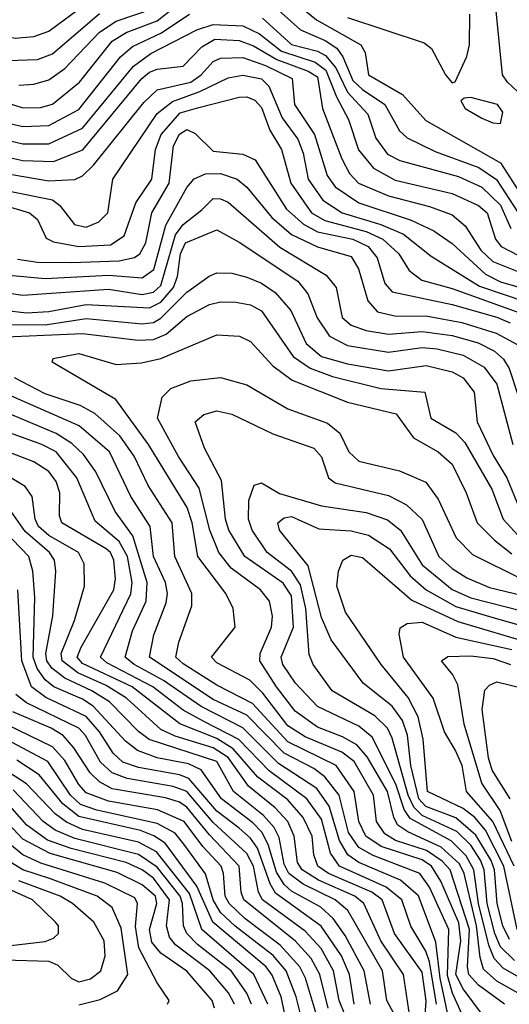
# Model space of a CAD drawing. Extents: x 501367 to 657802, y 482273 to 547541.
# Tile 210 of 256: x 563777 to 565088, y 537415 to 540052. Entities that reach past the tile are written whole.
import ezdxf

# ---------------------------------------------------------------- set-up
doc = ezdxf.new("R2010")
doc.units = 0

msp = doc.modelspace()

# ---------------------------------------------------------------- linework, layer by layer
at = {"layer": '0CON20XD'}
for points in [[(565137.4, 539835), (565083.3, 539885), (565070.5, 539905), (565052.4, 540085), (565031.5, 540165), (565018.2, 540185), (564925, 540262.7), (564905.7, 540295), (564896.4, 540345), (564906.4, 540385), (564962.7, 540465), (565005, 540567.5), (565089.7, 540710.3)], [(563717.8, 539837.8), (563785, 539816), (563832.5, 539817.5), (563865, 539825.9), (563937.6, 539885), (564025, 539995.1), (564062.2, 540017.8), (564145, 540049.2), (564225, 540113.2)], [(564495.2, 540115.2), (564572.2, 540052.2), (564691.1, 539985), (564702.3, 539965), (564711.7, 539905), (564802.4, 539852.4), (564865, 539782.7), (565065, 539669.4), (565145, 539544.3)], [(563595, 540085.8), (563665, 540032.6), (563715, 540012.4), (563765, 540002.7), (563815, 540007.3), (563855, 540022.1), (563953.9, 540095)], [(563775, 539877), (563815, 539879.8), (563855, 539891.7), (563898, 539922), (563990.9, 540019.1), (564035, 540048.7), (564135, 540082.7)], [(564462.5, 540085), (564528.8, 540025), (564595, 539996.8), (564626.3, 539976.3), (564642.8, 539952.8), (564669.4, 539889.4), (564695, 539865.1), (564755.2, 539825), (564794.2, 539755), (564815, 539735.7), (564889.7, 539699.7), (565006.7, 539656.7), (565054.1, 539624.1), (565135, 539499.6)], [(563295.8, 539894.2), (563455, 539908.9), (563496.8, 539906.8), (563575, 539874.6), (563665, 539814.6), (563735, 539778.3), (563785, 539766.3), (563855, 539768.7), (563935, 539811.7), (564047.3, 539952.7), (564079.1, 539980.9), (564155, 540016.7), (564232.3, 540067.7)], [(563745, 539943.3), (563825, 539945.5), (563865, 539960.8), (563990.8, 540069.2)], [(564427, 540057), (564505, 539986), (564575, 539968.1), (564596.3, 539956.3), (564623.7, 539923.7), (564655, 539858.5), (564709.6, 539799.6), (564731, 539735), (564762.5, 539692.5), (564795, 539675.4), (564952.2, 539632.2), (565015, 539603.6), (565065, 539555.7), (565093, 539493)], [(564655, 540058.4), (564860.8, 539990.8), (564880, 539975), (564917.5, 539905), (564935, 539883.3), (564943.6, 539886.4), (564975, 539954), (564982.1, 539985), (564982.4, 540067.6)], [(563721.3, 539735), (563785, 539720.1), (563855, 539720.4), (563945, 539761.9), (564082, 539928), (564128.3, 539961.7), (564251.1, 540025), (564295, 540040), (564375, 540036.1), (564419.5, 540015), (564478.3, 539968.3), (564568.9, 539938.9), (564597.3, 539917.3), (564625.5, 539845.5), (564657.4, 539785), (564684.3, 539704.3), (564724.3, 539655), (564783, 539623), (564935, 539586.5), (565005.7, 539555), (565028.9, 539535), (565051.6, 539465), (565066.7, 539445), (565183.9, 539383.9)], [(563711.8, 539691.8), (563785, 539675.1), (563867.4, 539672.6), (563946.1, 539703.9), (564104, 539895), (564125, 539911.6), (564145, 539920.2), (564215, 539928), (564265, 539979.8), (564300, 540000), (564365, 539997.2), (564402.9, 539982.9), (564466, 539946), (564549.4, 539915), (564575, 539899.7), (564588.1, 539815), (564640.1, 539680.1), (564660.6, 539640.6), (564684.8, 539615), (564765, 539580.7), (564875, 539552.4), (564935, 539530.2), (564970.5, 539500.5), (565012.6, 539435), (565044.1, 539405), (565151.8, 539361.8)], [(563725, 539642.9), (563855, 539621.2), (563925, 539624.7), (563945, 539633.8), (563975, 539663.1), (564109.3, 539830.7), (564145, 539864.2), (564235, 539885.5), (564262.8, 539905), (564295, 539940.2), (564315, 539949.7), (564375, 539950.8), (564435, 539929.7), (564506.7, 539895), (564512.9, 539825), (564566.9, 539745), (564600.5, 539635), (564622.1, 539605), (564685, 539561.7), (564825.7, 539515.7), (564886.6, 539486.6), (564935, 539453.1), (565025, 539370.8), (565065, 539350), (565145, 539327.3)], [(563745, 539594), (563865, 539569.7), (563884.2, 539555), (563923.8, 539503.8), (563955, 539496.6), (563989.3, 539510.7), (564013.5, 539535), (564026.3, 539625), (564145, 539800.9), (564186.2, 539833.8), (564259.9, 539860.1), (564335, 539897.1), (564375, 539903.6), (564425, 539894.2), (564444.7, 539874.7), (564479.7, 539789.7), (564522.1, 539732.1), (564536.1, 539695), (564549.9, 539625), (564588.7, 539568.7), (564640.5, 539535), (564744.1, 539504.1), (564805, 539477.6), (564878.9, 539418.9), (565008.4, 539338.4), (565135, 539295.8)], [(563665, 539576.4), (563803.1, 539535), (563825, 539517.1), (563847.6, 539467.6), (563867.3, 539457.3), (563935.3, 539445.3), (564020.6, 539449.4), (564056.6, 539473.4), (564087.9, 539562.1), (564130.9, 539625), (564140.6, 539705), (564155.6, 539745), (564207.2, 539802.8), (564257.3, 539817.3), (564365, 539845.4), (564385, 539846), (564407.3, 539837.3), (564425, 539817.4), (564446.9, 539756.9), (564478, 539705), (564503.2, 539615), (564559, 539535), (564594.8, 539514.8), (564704.8, 539484.8), (564749.7, 539465), (564792.3, 539425), (564820.4, 539380.4), (564854.4, 539354.4), (564935, 539332.7), (565123.9, 539265)], [(565065, 539774.2), (565070.9, 539805), (565057.3, 539825), (564985, 539844.4), (564967.5, 539842.5), (564958.8, 539835), (564970, 539815), (565015, 539788.5), (565044, 539776), (565065, 539774.2)], [(563771.4, 539411.4), (563825, 539403), (563915, 539402.4), (564043.2, 539406.8), (564084.6, 539415.4), (564098.8, 539425), (564115.1, 539455), (564131.4, 539535), (564177.2, 539615), (564188.7, 539715), (564205, 539745.5), (564225, 539758.2), (564247.4, 539747.4), (564295, 539700.3), (564375, 539692.2), (564407.5, 539677.5), (564491.9, 539545), (564536.9, 539505), (564575, 539484.5), (564669.7, 539465), (564710.2, 539445), (564734.6, 539415), (564755, 539346.1), (564775, 539323.2), (564935, 539289.7), (565055, 539256), (565090.4, 539240.4)], [(563748, 539368), (563845, 539359.5), (564015, 539368.6), (564105, 539360.7), (564136.3, 539383.7), (564168.1, 539501.9), (564225, 539603.4), (564244, 539626), (564275, 539640), (564315, 539640.7), (564359.7, 539625), (564385, 539604.3), (564452.8, 539522.8), (564505, 539477), (564575, 539443.9), (564665, 539418.1), (564684.8, 539385), (564709.7, 539299.7), (564735, 539269.8), (564785, 539258.5), (564865, 539259.1), (564961.4, 539241.4), (565053.1, 539213.1), (565111.6, 539181.6)], [(563675, 539330.8), (563785, 539314.4), (564015, 539330.7), (564105, 539316.2), (564135, 539322.4), (564155, 539340.6), (564194.2, 539475.8), (564215, 539504.1), (564265, 539543.2), (564295, 539573.1), (564315, 539572.9), (564335, 539563.7), (564473.4, 539443.4), (564597.9, 539367.9), (564624.8, 539335), (564641.2, 539255), (564665, 539233.9), (564705, 539219.6), (564765, 539209.9), (564855, 539217), (564935, 539206.7), (565005, 539187.3), (565048.7, 539165), (565073.2, 539143.2), (565088.5, 539118.5), (565112.5, 539045)], [(563675, 539281.7), (563795, 539267.7), (563855, 539271.1), (563955, 539289.7), (564125, 539280.8), (564155, 539295.5), (564188.9, 539335), (564199.3, 539365), (564207.4, 539425), (564221.1, 539455), (564305, 539490), (564365, 539456.9), (564521.8, 539351.8), (564548.6, 539318.6), (564574, 539254)], [(563706.1, 539236.1), (563845, 539235.2), (563955, 539251.9), (564105, 539237.9), (564135, 539241.6), (564155, 539252.7), (564225, 539322.4), (564284.1, 539365.9), (564305, 539374.7), (564345, 539373.3), (564385, 539363), (564425, 539346.8), (564461.3, 539321.3), (564503.6, 539273.6), (564544.8, 539185), (564585, 539150), (564655, 539130.3), (564765, 539111.9), (564865.8, 539125.8), (564935, 539109.4), (564965, 539093), (564994.8, 539055), (565002.8, 538975), (565045.5, 538885.5), (565082.3, 538825), (565115.1, 538745)], [(563699.2, 539200.8), (563945, 539212), (564094.2, 539194.2), (564135, 539196), (564169.5, 539210.5), (564225, 539257.3), (564285, 539289.2), (564315, 539296.8), (564356, 539296), (564395, 539288.3), (564425, 539272.8), (564509.9, 539149.9), (564555, 539119.2), (564615, 539096.9), (564744.4, 539064.5), (564862.5, 539055), (564878.5, 538985), (564945, 538945.9), (564969.5, 538919.5), (565041.9, 538795), (565071.9, 538715), (565111.6, 538671.6)], [(564574, 539254), (564606.8, 539205), (564655, 539179.6), (564765, 539161.5), (564855, 539174), (564895, 539170.6), (564965, 539153.8), (565021.5, 539121.5), (565055, 539076), (565098, 538915)], [(565075.7, 537415), (565006.2, 537466.2), (564980.1, 537495), (564976.2, 537515), (564981.9, 537615), (564930.2, 537775), (564908.5, 537798.4), (564867.1, 537827.1), (564783.8, 537853.8), (564755, 537871.5), (564733, 537905), (564724.6, 537975), (564672.6, 538065), (564640.1, 538090.1), (564541.9, 538131.9), (564495, 538161.2), (564428.7, 538248.7), (564393.7, 538283.7), (564305, 538330), (564291.2, 538345), (564353.8, 538425), (564348.4, 538475), (564329.2, 538515), (564254.5, 538614.5), (564239.2, 538705), (564225.8, 538745.8), (564121.8, 538915), (564034.9, 539034.9), (563863.8, 539135), (563866.7, 539145), (563935, 539158.7), (564035, 539128.9), (564102.9, 539132.9), (564155.5, 539145), (564305, 539208.1), (564366.2, 539205), (564395, 539190.9), (564454.9, 539124.9), (564506.5, 539086.5), (564655, 539028.1), (564785, 538997.1), (564832.3, 538932.3), (564897.5, 538895), (564935, 538861.8), (564973.2, 538785), (565002.8, 538705), (565048.4, 538658.4), (565095, 538621.5)], [(564982.6, 537342.6), (564936.4, 537445), (564922.5, 537492.5), (564926.5, 537615), (564875, 537728.9), (564848.8, 537765), (564723.4, 537813.4), (564685.4, 537835.4), (564658, 537875), (564632.7, 537975), (564594.4, 538024.4), (564565, 538046.5), (564485, 538087.5), (564385, 538189.6), (564295, 538231.8), (564124.8, 538345), (564136.6, 538405), (564169.5, 538490.5), (564172.7, 538515), (564168, 538545), (564135.3, 538615), (564126.4, 538695), (564075.1, 538775.1), (564017.6, 538895), (563936.2, 538965), (563665, 539082.9)], [(565016.8, 537386.8), (564965, 537456.4), (564945.1, 537495), (564958.2, 537585), (564953.4, 537633.4), (564905.2, 537745.2), (564880, 537785), (564855, 537801.7), (564745, 537837.9), (564703.9, 537865), (564685.1, 537904.9), (564672.8, 537985), (564624.3, 538054.3), (564495, 538117.7), (564401, 538221), (564305, 538269.7), (564215, 538326.7), (564195.6, 538345), (564203.3, 538385), (564237.9, 538482.1), (564237.8, 538515), (564192.4, 538615), (564185.5, 538705), (564120.8, 538805), (564083.2, 538883.2), (564045, 538938), (563978, 538998), (563939.4, 539019.4), (563845, 539050), (563762.9, 539092.9)], [(565147.2, 537425), (565055, 537476.9), (565019.5, 537509.5), (565010.4, 537540.4), (565000.8, 537625), (564967.5, 537765), (564955, 537791.4), (564905.7, 537835.7), (564816.7, 537876.7), (564790, 537895), (564779.1, 537915), (564761.8, 537985), (564708.1, 538078.1), (564680.1, 538110.1), (564641.4, 538131.4), (564575, 538157.5), (564515, 538200), (564464.6, 538265), (564420.6, 538335), (564420.9, 538355), (564451.9, 538425), (564454, 538455), (564446.1, 538495), (564421.6, 538525), (564343.7, 538583.7), (564310.2, 538625), (564286.2, 538685), (564257.8, 538797.8), (564202.3, 538882.3), (564146, 538985), (564158.4, 539041.6), (564181.5, 539065), (564235, 539085.2), (564315, 539093.7), (564385, 539074.2), (564495, 539010), (564601.6, 538971.6), (564634.5, 538944.5), (564658.6, 538895), (564685, 538870.3), (564794.2, 538844.2), (564865, 538813.5), (564898.2, 538768.2), (564946, 538665), (564989.7, 538619.7), (565125, 538553.1)], [(564954, 537245), (564903.6, 537485), (564891.3, 537581.3), (564845, 537705.5), (564797.2, 537747.2), (564685, 537794.5), (564655.8, 537815.8), (564634, 537854), (564605.7, 537945.7), (564572.8, 537992.8), (564470.1, 538060.1), (564375, 538155.3), (564262.7, 538212.7), (564162.1, 538282.1), (564083.5, 538325), (564059.4, 538345), (564079, 538415), (564116.1, 538495), (564118.4, 538545), (564080.3, 538670.3), (564033.1, 538735), (563981.2, 538841.2), (563947.8, 538887.8), (563917.1, 538917), (563875, 538943.9), (563648.5, 539038.5)], [(564893.3, 537415), (564875, 537528.8), (564865, 537557.5), (564824.5, 537624.5), (564800.6, 537695), (564758.8, 537728.8), (564633.3, 537785), (564609.7, 537819.7), (564585, 537911.3), (564545.9, 537965), (564445, 538040.2), (564364, 538124), (564271.9, 538171.9), (564215, 538202.6), (564133.8, 538265), (564010, 538330), (563993.8, 538345), (564075.1, 538514.9), (564078.2, 538545), (564065.9, 538615), (564043.1, 538655), (563979.2, 538709.2), (563929.8, 538825), (563874.6, 538894.6), (563835.9, 538915), (563595, 539000.9)], [(565145, 537469.8), (565071.7, 537511.7), (565048, 537538), (565033.3, 537573.4), (565005.9, 537685), (564993.7, 537775), (564972.7, 537812.7), (564932.8, 537852.8), (564823, 537913), (564807, 537937), (564784.3, 538004.3), (564720.9, 538130.9), (564685, 538159.9), (564575, 538212.6), (564516, 538275), (564481.9, 538325), (564477, 538345), (564510.6, 538425), (564505, 538509.2), (564482.7, 538542.7), (564379.8, 538615), (564337.4, 538685), (564327.9, 538715), (564317.9, 538817.9), (564272.4, 538905), (564247.3, 538975), (564270, 538995), (564305, 539004.8), (564345, 538995.7), (564385.9, 538975.9), (564455, 538943), (564565, 538904.7), (564585, 538881.9), (564603.9, 538825), (564621.7, 538811.7), (564765, 538777.6), (564813.3, 538753.3), (564855, 538713.4), (564900, 538615), (564935, 538582.6), (564975, 538557.1), (565035, 538531.9), (565225.9, 538485.9)], [(564859.8, 537335), (564865.9, 537424.1), (564855, 537500.9), (564781.4, 537605), (564748.1, 537695), (564720.3, 537715), (564604.5, 537765), (564575.9, 537785), (564565.3, 537815), (564560.8, 537865), (564536.3, 537915), (564495, 537962.5), (564415, 538023.3), (564349.1, 538099.1), (564305, 538127), (564206.2, 538166.2), (564078, 538265), (563945, 538328.1), (563930.7, 538345), (563941.5, 538371.5), (564029, 538525), (564033.8, 538555), (564029, 538605), (564020.3, 538625), (564008.3, 538635), (563889.7, 538705), (563883.3, 538723.3), (563884.8, 538785), (563875.1, 538815.1), (563855, 538842.4), (563815, 538867.7), (563705, 538910.5)], [(564842.3, 537245), (564805.1, 537495), (564744.7, 537585), (564699.1, 537685), (564674.8, 537705), (564577.5, 537747.5), (564533.8, 537775), (564521.1, 537795), (564512.3, 537865), (564494.9, 537904.9), (564461, 537941), (564389.5, 537999.5), (564335, 538075.9), (564295, 538102.1), (564193.4, 538133.4), (564155, 538151.5), (564063.1, 538235), (564008.9, 538268.9), (563932.6, 538302.6), (563890.5, 538335), (563887.8, 538355), (563923.4, 538443.4), (563950.9, 538535), (563950, 538595), (563934.4, 538625), (563855, 538670.6), (563827.1, 538695), (563818.6, 538715), (563810.6, 538775), (563791.9, 538801.9), (563704.5, 538854.5)], [(565102.3, 537532.3), (565065, 537569.2), (565049.6, 537605), (565029.2, 537685), (565020.8, 537775), (565011.1, 537801.1), (564985, 537840.9), (564947.8, 537877.8), (564855, 537920.8), (564833.1, 537943.1), (564817.6, 537975), (564775, 538127.7), (564762.1, 538155), (564727.9, 538187.9), (564614.3, 538255), (564563, 538325), (564552.2, 538352.2), (564543.3, 538475), (564529.1, 538539.1), (564505, 538574.9), (564439.5, 538625), (564399.8, 538685), (564389.7, 538715), (564391.2, 538765), (564404.7, 538805.3), (564425, 538811.5), (564472.9, 538782.9), (564585, 538750.5), (564705, 538732.6), (564762.4, 538712.4), (564797.3, 538685), (564855, 538592.3), (564935, 538525.8), (564985, 538503.5), (565167.2, 538457.2)], [(564797, 537357), (564760.4, 537425), (564748.4, 537505), (564656.3, 537666.3), (564621.6, 537695), (564536.6, 537736.6), (564497.5, 537765), (564485, 537790.8), (564471.7, 537861.7), (564458.4, 537888.4), (564430.5, 537920.5), (564349.3, 537985), (564305.1, 538065), (564124.1, 538124.1), (564095, 538145.4), (564017.9, 538225), (563970, 538255), (563898.2, 538288.2), (563863.2, 538315), (563849.4, 538335), (563847.1, 538355), (563865.5, 538455.5), (563873.8, 538575), (563869.8, 538605), (563856.9, 538625), (563791.9, 538681.9), (563735, 538762)], [(564945, 537914.9), (564865, 537945.1), (564845.7, 537965.7), (564825.1, 538055), (564815.8, 538135.7), (564802.8, 538175), (564775, 538213.2), (564696.7, 538275), (564611.6, 538391.6), (564585, 538451.2), (564549.5, 538589.5), (564472.5, 538685), (564468.9, 538705), (564485, 538718.1), (564505, 538721.4), (564578.4, 538688.4), (564665, 538683.3), (564711.7, 538671.7), (564768, 538635), (564823.2, 538563.2), (564866.2, 538525), (564945, 538480.2), (565050.3, 538449.7), (565155, 538420.1)], [(564716.5, 537415), (564699.7, 537505), (564649.2, 537599.2), (564617, 537645), (564583.2, 537675), (564505, 537718.5), (564485.6, 537735.6), (564465, 537768.8), (564442.9, 537842.9), (564425.8, 537875.8), (564401.4, 537901.4), (564317.6, 537965), (564263.1, 538043.1), (564229.3, 538059.3), (564145, 538075.1), (564092.2, 538095), (564060.2, 538120.2), (563973.7, 538213.7), (563945, 538232.4), (563868.7, 538265), (563845, 538284), (563824.1, 538314.1), (563813.3, 538345), (563817.4, 538505), (563812.2, 538575), (563801.3, 538615), (563735, 538683.2)], [(565025, 537881.8), (564995.8, 537915.8), (564965, 537939.9), (564869.4, 537985), (564858.1, 538125), (564844.7, 538185), (564817.3, 538237.3), (564745.6, 538325.6), (564650, 538465), (564626.7, 538535), (564630.8, 538575), (564642.5, 538605), (564665, 538618.1), (564695, 538611.8), (564827.2, 538497.2), (564950.5, 538440.5), (565155, 538379.8)], [(564672.6, 537415), (564660.1, 537495), (564638.8, 537545), (564584.5, 537624.5), (564462.5, 537712.5), (564447.6, 537737.6), (564413.6, 537833.6), (564395, 537859.9), (564365, 537886.6), (564305, 537932.7), (564230, 538020), (564205, 538029.7), (564095, 538049.2), (564053.7, 538063.7), (564027.5, 538087.5), (563991.2, 538145), (563955, 538185.8), (563846.6, 538236.6), (563808.3, 538265), (563782.6, 538335), (563772.2, 538525)], [(565101.1, 537785), (565044.8, 537904.8), (564973.9, 537985), (564961.9, 538055), (564944.5, 538094.5), (564915.2, 538145), (564884.9, 538234.9), (564805.2, 538345), (564793.2, 538406.8), (564796.4, 538423.6), (564815.2, 538434.8), (564855, 538438.8), (564945, 538398.9), (565095.2, 538365.2)], [(565095, 537851), (565064.2, 537934.2), (565015, 538007.8), (564967.8, 538165), (564950.9, 538270.9), (564937.5, 538297.5), (564906.7, 538335), (564923.5, 538346.5), (564985, 538348.6), (565045, 538341.1), (565091.8, 538325)], [(565090.6, 537965), (565042.4, 538042.4), (565032.5, 538075), (565016.1, 538205), (565023.1, 538256.9), (565035, 538270.2), (565055, 538278.7), (565135, 538259.2)], [(564647.8, 537387.8), (564633, 537425), (564617.3, 537505), (564584.9, 537564.9), (564541.3, 537611.3), (564427.4, 537695), (564416.4, 537715), (564403.4, 537785), (564385, 537819), (564295, 537901.8), (564224.5, 537985), (564188.1, 537998.1), (564065, 538019.5), (564025, 538034.9), (563993.2, 538063.2), (563953, 538135), (563935, 538155.1), (563795, 538222.4), (563766.3, 538245)], [(563991, 538011), (563965.4, 538035.4), (563922.4, 538102.4), (563893.5, 538135), (563860.9, 538155), (563758.5, 538198.5)], [(564579.7, 537359.7), (564542.6, 537485), (564527.8, 537515), (564475, 537573.7), (564380.4, 537645), (564338.4, 537685), (564327.5, 537705), (564323.2, 537765), (564316.4, 537785), (564267.7, 537837.7), (564217.6, 537905), (564146.2, 537936.2), (564015, 537959.1), (563955, 537981.5), (563935, 538003.7), (563898.2, 538068.2), (563865, 538104.9), (563743.6, 538163.6)], [(564543, 537335), (564518, 537435), (564490.9, 537505), (564455.6, 537545.6), (564353.9, 537623.9), (564315, 537661.2), (564294.9, 537694.9), (564274.3, 537764.3), (564219.2, 537840.7), (564193.1, 537873.1), (564145, 537899.5), (563983.4, 537935), (563939.9, 537949.9), (563912.7, 537975), (563852, 538065), (563730.3, 538130.3)], [(564441.4, 537415), (564404.6, 537495), (564265.1, 537615), (564232.1, 537712.1), (564143.5, 537823.5), (564095, 537849.5), (563945, 537883.1), (563902.5, 537902.5), (563872.1, 537925), (563795.6, 538005.6), (563665, 538089.9)], [(564499.3, 537329.3), (564477.1, 537435), (564452.9, 537492.9), (564436.8, 537515), (564294.6, 537634.6), (564251.7, 537731.7), (564166.3, 537846.3), (564136.5, 537866.5), (564100.3, 537880.3), (563935, 537918), (563892.2, 537952.2), (563829.6, 538029.6), (563769.3, 538069.3)], [(564603.7, 537405), (564580.8, 537495), (564557.6, 537537.6), (564515, 537585.1), (564377.3, 537695), (564370.5, 537715), (564365, 537785.2), (564285, 537869), (564225, 537942.7), (564205, 537956.1), (564167.7, 537967.7), (564025, 537992.2), (563991, 538011)], [(564397.8, 537415), (564385.2, 537445.2), (564343.8, 537505), (564252.9, 537575), (564224.9, 537605), (564216.2, 537625), (564212.9, 537685), (564206.5, 537705), (564145, 537782.5), (564095, 537816.1), (563925, 537859.3), (563871.7, 537881.7), (563839.6, 537905), (563759.1, 537989.1)], [(564299, 537405), (564293, 537425), (564225, 537503.8), (564155, 537551.9), (564131.3, 537581.3), (564124.5, 537615), (564144.5, 537685), (564140.6, 537705), (564105, 537735.3), (564037.8, 537767.8), (563858.7, 537818.7), (563785, 537857.3), (563684.6, 537964.6)], [(564352.8, 537415), (564336.1, 537446.1), (564286.4, 537505), (564194.4, 537574.4), (564177.9, 537595), (564170.1, 537625), (564178.2, 537695), (564135, 537752.7), (564105, 537775.5), (564062, 537795), (563915, 537832.4), (563851.5, 537855), (563796.5, 537895), (563743.4, 537955)], [(565088.9, 537588.9), (565071.1, 537625), (565055.9, 537685), (565048.4, 537775), (565040.2, 537800.2), (564998.5, 537868.5), (564945, 537914.9)], [(565109.1, 537615), (565073.7, 537785), (565025, 537881.8)], [(564173.3, 537415), (564177.3, 537425), (564145, 537472.5), (564096.3, 537566.3), (564087, 537623), (564092.7, 537685), (564085, 537700.2), (564005, 537739.1), (563833.4, 537793.4), (563785.2, 537815.2), (563745, 537848.5)], [(563935, 537414), (563992.5, 537427.5), (564039.2, 537450.8), (564066.5, 537495), (564048.8, 537618.8), (564025, 537673.9), (563984.8, 537705), (563859.2, 537750.8), (563785.5, 537775.5), (563755, 537793.8)], [(563736, 537534), (563855, 537530.4), (563879.6, 537519.6), (563914.9, 537484.9), (563935, 537474.8), (563966.6, 537483.4), (563994.7, 537505), (564006, 537545), (564003.5, 537585), (563975.2, 537635), (563918.8, 537685), (563885.7, 537705), (563775, 537745.9)], [(563745, 537571.9), (563845, 537583.5), (563867.9, 537592.1), (563881.2, 537605), (563880.6, 537625), (563872.5, 537635), (563811.4, 537695), (563738.3, 537728.3)]]:
    msp.add_lwpolyline(points, dxfattribs=at)

doc.saveas('drawing.dxf')
